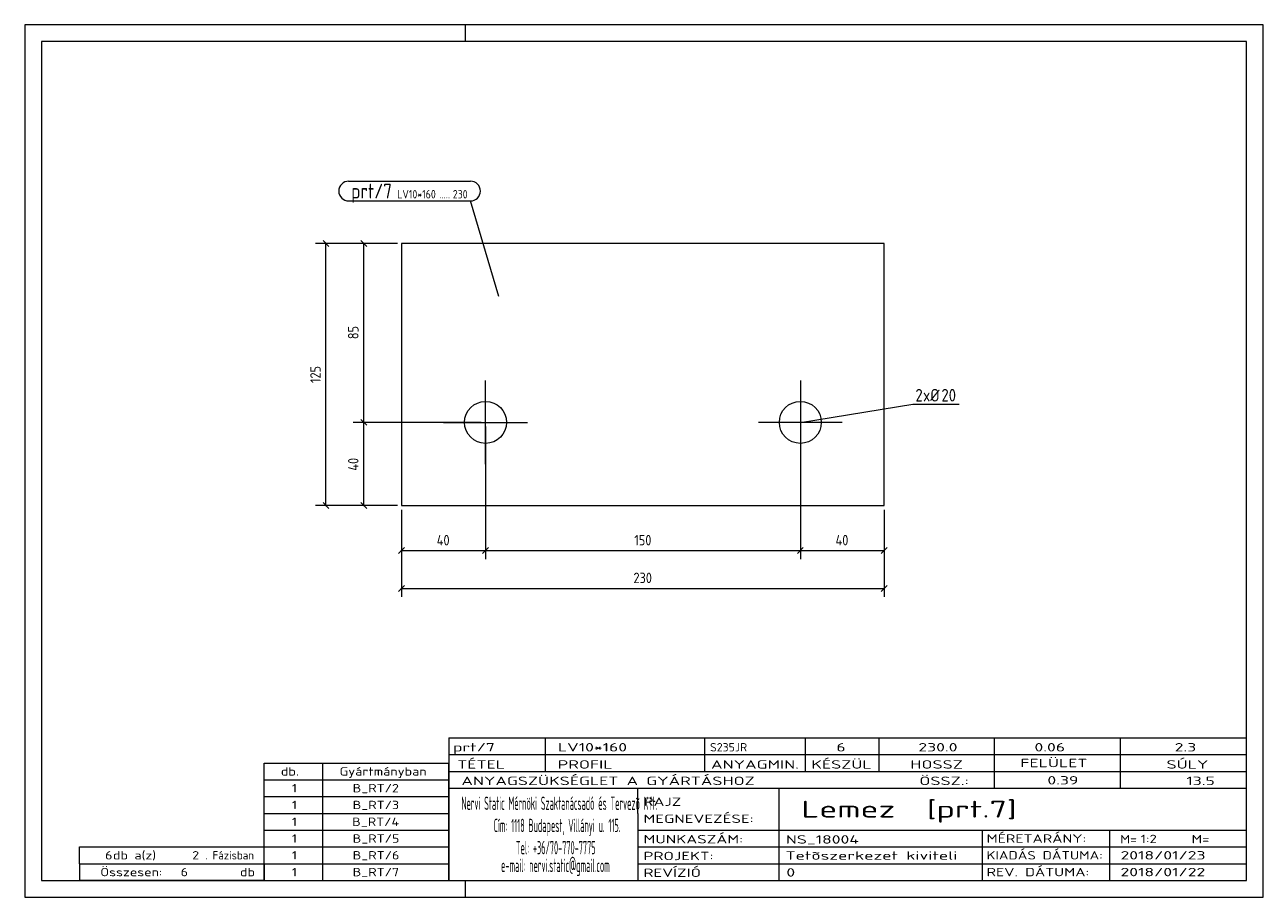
# Model space of a CAD drawing. Header units: millimetres. Extents: x 1 to 296, y 1 to 209.
import ezdxf

# ---------------------------------------------------------------- set-up
doc = ezdxf.new("R2010")
doc.units = ezdxf.units.MM
doc.header["$LTSCALE"] = 0.6
doc.linetypes.add('XKITLINE00', pattern=[0])
for name, color, linetype, lineweight in [('Bolt', 7, 'Continuous', 0), ('BoltMark', 3, 'Continuous', 0), ('DrawingSheet', 5, 'Continuous', 0), ('OtherObjectType', 1, 'Continuous', 0), ('Part', 2, 'Continuous', 0), ('PartMark', 3, 'Continuous', 0), ('Z-DIMENSIONS', 1, 'Continuous', 0)]:
    doc.layers.add(name, color=color, linetype=linetype, lineweight=lineweight)
doc.styles.add('ISOCPEUR', font='ISOCPEUR.TTF')

msp = doc.modelspace()

# ---------------------------------------------------------------- linework, layer by layer
at = {"layer": 'Bolt', "color": 4, "linetype": 'XKITLINE00', "lineweight": 0}
for p, q in [((110.75, 104.21), (110.75, 124.21)), ((185.74, 124.21), (185.74, 104.21)), ((100.75, 114.21), (120.75, 114.21)), ((195.74, 114.21), (175.74, 114.21))]:
    msp.add_line(p, q, dxfattribs=at)
for centre in [(110.75, 114.21), (185.74, 114.21)]:
    msp.add_circle(centre, 5, dxfattribs=at)
at = {"layer": 'BoltMark', "color": 4, "linetype": 'XKITLINE00', "lineweight": 0}
for p, q in [((185.74, 114.21), (212.55, 118.58)), ((212.55, 118.58), (223.55, 118.58))]:
    msp.add_line(p, q, dxfattribs=at)
at = {"layer": 'DrawingSheet', "color": 2, "linetype": 'XKITLINE00', "lineweight": 0}
for p, q in [((296, 209), (1, 209)), ((1, 209), (1, 1)), ((106, 205), (106, 209)), ((296, 1), (296, 209)), ((106, 1), (106, 5)), ((1, 1), (296, 1))]:
    msp.add_line(p, q, dxfattribs=at)
at = {"layer": 'DrawingSheet', "color": 3, "linetype": 'XKITLINE00', "lineweight": 0}
for p, q in [((292, 205), (5, 205)), ((5, 205), (5, 5)), ((292, 5), (292, 205)), ((5, 5), (292, 5))]:
    msp.add_line(p, q, dxfattribs=at)
at = {"layer": 'OtherObjectType', "color": 7, "linetype": 'XKITLINE00', "lineweight": 0}
for p, q in [((102, 39), (292, 39)), ((102, 39), (102, 35)), ((102, 39), (292, 39)), ((125, 35), (125, 39)), ((163, 35), (163, 39)), ((187, 35), (187, 39)), ((204.5, 35), (204.5, 39)), ((232, 35), (232, 39)), ((262, 35), (262, 39)), ((292, 35), (292, 39)), ((58, 33), (102, 33)), ((58, 29), (58, 33)), ((72, 29), (72, 33)), ((102, 35), (292, 35)), ((102, 35), (102, 5)), ((102, 35), (292, 35)), ((102, 29), (102, 33)), ((125, 31), (125, 35)), ((163, 31), (163, 35)), ((187, 31), (187, 35)), ((204.5, 31), (204.5, 35)), ((232, 31), (232, 35)), ((262, 31), (262, 35)), ((292, 31), (292, 35)), ((102, 31), (292, 31)), ((232, 27), (232, 31)), ((262, 27), (262, 31)), ((292, 27), (292, 31)), ((58, 29), (102, 29)), ((58, 25), (58, 29)), ((72, 25), (72, 29)), ((102, 25), (102, 29)), ((102, 27), (292, 27)), ((147, 21), (147, 27)), ((180.7, 17), (180.7, 27)), ((292, 21), (292, 27)), ((58, 25), (102, 25)), ((58, 21), (58, 25)), ((72, 21), (72, 25)), ((102, 21), (102, 25)), ((58, 21), (102, 21)), ((58, 17), (58, 21)), ((72, 17), (72, 21)), ((102, 17), (102, 21)), ((147, 21), (147, 5)), ((292, 17), (292, 21)), ((58, 17), (102, 17)), ((58, 13), (58, 17)), ((72, 13), (72, 17)), ((102, 13), (102, 17)), ((147, 17), (292, 17)), ((180.7, 5), (180.7, 17)), ((229.16, 13), (229.16, 17)), ((259.5, 5), (259.5, 17)), ((292, 13), (292, 17)), ((14, 9), (14, 13)), ((14, 13), (58, 13)), ((14, 13), (58, 13)), ((58, 9), (58, 13)), ((58, 13), (102, 13)), ((58, 9), (58, 13)), ((72, 9), (72, 13)), ((102, 9), (102, 13)), ((147, 13), (292, 13)), ((229.16, 5), (229.16, 13)), ((292, 9), (292, 13)), ((14, 9), (58, 9)), ((14, 9), (14, 5)), ((14, 9), (58, 9)), ((58, 9), (58, 5)), ((58, 9), (102, 9)), ((58, 5), (58, 9)), ((72, 5), (72, 9)), ((102, 5), (102, 9)), ((147, 9), (292, 9)), ((292, 5), (292, 9)), ((58, 5), (14, 5)), ((58, 5), (102, 5)), ((102, 5), (292, 5)), ((139.5, 5), (292, 5))]:
    msp.add_line(p, q, dxfattribs=at)
at = {"layer": 'Part', "color": 2, "linetype": 'XKITLINE00', "lineweight": 0}
for p, q in [((90.75, 156.88), (90.75, 94.38)), ((205.74, 156.88), (90.75, 156.88)), ((205.74, 94.38), (205.74, 156.88)), ((90.75, 94.38), (205.74, 94.38))]:
    msp.add_line(p, q, dxfattribs=at)
at = {"layer": 'PartMark', "color": 7, "linetype": 'XKITLINE00', "lineweight": 0}
for p, q in [((78.15, 171.7), (107.17, 171.7)), ((78.15, 167), (107.17, 167)), ((113.89, 144.23), (107.17, 167))]:
    msp.add_line(p, q, dxfattribs=at)
for centre, start, end in [((78.15, 169.35), 90, 270), ((107.17, 169.35), 270, 90)]:
    msp.add_arc(centre, 2.35, start, end, dxfattribs=at)
at = {"layer": 'Z-DIMENSIONS', "color": 7, "linetype": 'XKITLINE00', "lineweight": 0}
for p, q in [((89.75, 156.88), (70.25, 156.88)), ((72.04, 157.59), (73.46, 156.17)), ((72.75, 94.38), (72.75, 156.88)), ((89.75, 156.88), (79.25, 156.88)), ((81.04, 157.59), (82.46, 156.17)), ((81.75, 114.21), (81.75, 156.88)), ((109.75, 114.21), (79.25, 114.21)), ((109.75, 114.21), (79.25, 114.21)), ((81.04, 114.92), (82.46, 113.51)), ((81.04, 114.92), (82.46, 113.51)), ((81.75, 94.38), (81.75, 114.21)), ((110.75, 113.21), (110.75, 81.63)), ((110.75, 113.21), (110.75, 81.63)), ((185.74, 113.21), (185.74, 81.63)), ((185.74, 113.21), (185.74, 81.63)), ((72.04, 95.09), (73.46, 93.67)), ((81.04, 95.09), (82.46, 93.67)), ((89.75, 94.38), (70.25, 94.38)), ((89.75, 94.38), (79.25, 94.38)), ((90.75, 93.38), (90.75, 72.63)), ((90.75, 93.38), (90.75, 81.63)), ((205.74, 93.38), (205.74, 72.63)), ((205.74, 93.38), (205.74, 81.63)), ((91.46, 84.34), (90.04, 82.92)), ((90.75, 83.63), (110.75, 83.63)), ((111.46, 84.34), (110.04, 82.92)), ((111.46, 84.34), (110.04, 82.92)), ((110.75, 83.63), (185.74, 83.63)), ((186.45, 84.34), (185.03, 82.92)), ((186.45, 84.34), (185.03, 82.92)), ((185.74, 83.63), (205.74, 83.63)), ((206.45, 84.34), (205.03, 82.92)), ((91.46, 75.34), (90.04, 73.92)), ((90.75, 74.63), (205.74, 74.63)), ((206.45, 75.34), (205.03, 73.92))]:
    msp.add_line(p, q, dxfattribs=at)
at = {"layer": 'Z-DIMENSIONS', "color": 3}
for p in [(72.75, 156.88), (81.75, 156.88), (81.75, 114.21), (81.75, 114.21), (72.75, 94.38), (81.75, 94.38), (90.75, 83.63), (110.75, 83.63), (110.75, 83.63), (185.74, 83.63), (185.74, 83.63), (205.74, 83.63), (90.75, 74.63), (205.74, 74.63)]:
    msp.add_point(p, dxfattribs=at)

# ---------------------------------------------------------------- texts
at = {"layer": 'BoltMark', "color": 4, "style": 'ISOCPEUR', "width": 0.85}
for s, p in [('2', (213.15, 119.18)), ('xØ', (214.96, 119.18)), ('20', (219.34, 119.18))]:
    msp.add_text(s, height=3, dxfattribs=at).set_placement(p)
at = {"layer": 'OtherObjectType', "color": 7, "style": 'ISOCPEUR'}
for s, height, width, p in [('prt/7', 2, 1.525501, (103, 35.76)), ('LV10*160', 2, 1.525501, (128, 35.76)), ('S235JR', 2, 1.02, (164.22, 35.76)), ('6', 2, 1.525501, (194.32, 35.76)), ('230.0', 2, 1.525501, (213.86, 35.76)), ('0.06', 2, 1.525501, (241.51, 35.76)), ('2.3', 2, 1.525501, (274.91, 35.76)), ('TÉTEL', 2, 1.525501, (104, 31.66)), ('PROFIL', 2, 1.525501, (127.96, 31.66)), ('ANYAGMIN.', 2, 1.525501, (164.47, 31.66)), ('KÉSZÜL', 2, 1.525501, (188.37, 31.66)), ('HOSSZ', 2, 1.525501, (211.96, 31.66)), ('FELÜLET', 2, 1.525501, (238.13, 32)), ('SÚLY', 2, 1.525501, (272.96, 31.66)), ('db.', 2, 1.211571, (62, 30)), ('Gyártmányban', 2, 1.211571, (76, 30)), ('ANYAGSZÜKSÉGLET A GYÁRTÁSHOZ', 2, 1.525501, (105, 27.75)), ('ÖSSZ.:', 2, 1.525501, (214.1, 27.75)), ('0.39', 2, 1.525501, (244.59, 27.88)), ('13.5', 2, 1.525501, (277.68, 27.75)), ('1', 2, 1.211571, (64.63, 26)), ('B_RT/2', 2, 1.211571, (79.1, 26)), ('1', 2, 1.211571, (64.63, 22)), ('B_RT/3', 2, 1.211571, (79.1, 22)), ('Nervi Static Mérnöki\xa0Szaktanácsadó\xa0és\xa0Tervezõ Kft.', 3.1765, 0.403093, (105, 21.82)), ('RAJZ', 2, 1.445, (148.38, 22.78)), ('Lemez  [prt.7]', 4, 1.474651, (186, 20)), ('MEGNEVEZÉSE:', 2, 1.445, (148.38, 18.72)), ('1', 2, 1.211571, (64.63, 18)), ('B_RT/4', 2, 1.211571, (78.98, 18)), ('Cím:\xa01118 Budapest, Villányi u. 115.', 3.1765, 0.403093, (112.69, 16.53)), ('1', 2, 1.211571, (64.63, 14)), ('B_RT/5', 2, 1.211571, (79.1, 14)), ('MUNKASZÁM:', 2, 1.445, (148.38, 13.84)), ('NS_18004', 2, 1.525501, (182.28, 13.78)), ('MÉRETARÁNY:', 2, 1.36, (230.1, 14)), ('M=', 2, 1.211571, (261.91, 13.84)), ('1:2', 2, 1.275, (266.79, 13.9)), ('M=', 2, 1.275, (278.95, 13.87)), ('6', 2, 1.211571, (20.14, 10)), ('db a(z)', 2, 1.211571, (22, 10)), ('2', 2, 1.211571, (40.86, 10)), ('. Fázisban', 2, 0.935, (44, 10)), ('1', 2, 1.211571, (64.63, 10)), ('B_RT/6', 2, 1.211571, (79.1, 10)), ('Tel:\xa0+36/70-770-7775', 3.1765, 0.403093, (117.97, 11.24)), ('PROJEKT:', 2, 1.445, (148.38, 9.84)), ('Tetõszerkezet kiviteli ', 2, 1.525501, (182.2, 9.94)), ('KIADÁS DÁTUMA:', 2, 1.275, (230.1, 10)), ('2018/01/23', 2, 1.525501, (262, 10)), ('e-mail:\xa0nervi.static@gmail.com', 3.1765, 0.403093, (114.45, 7)), ('Összesen:            db', 2, 1.211571, (19, 6)), ('6', 2, 1.211571, (38.14, 6)), ('1', 2, 1.211571, (64.63, 6)), ('B_RT/7', 2, 1.211571, (79.1, 6)), ('REVÍZIÓ', 2, 1.445, (148.38, 5.84)), ('0', 2, 1.525501, (182.41, 5.92)), ('REV. DÁTUMA:', 2, 1.36, (230.1, 6)), ('2018/01/22', 2, 1.525501, (262, 6))]:
    msp.add_text(s, height=height, dxfattribs=dict(at, width=width)).set_placement(p)
at = {"layer": 'PartMark', "color": 3, "style": 'ISOCPEUR', "width": 0.85}
msp.add_text('prt/7', height=3.5, dxfattribs=at).set_placement((78.75, 167.6))
at = {"layer": 'PartMark', "color": 4, "style": 'ISOCPEUR', "width": 0.85}
for s, p in [('LV10*160', (89.73, 167.6)), ('230', (102.96, 167.6)), ('.....', (99.78, 167.6))]:
    msp.add_text(s, height=2, dxfattribs=at).set_placement(p)
at = {"layer": 'Z-DIMENSIONS', "color": 3, "style": 'ISOCPEUR', "width": 0.85}
for s, p in [('85', (80.5, 134.04)), ('125', (71.5, 123.59)), ('40', (80.5, 102.69))]:
    msp.add_text(s, height=2.5, rotation=90.0002, dxfattribs=at).set_placement(p)
for s, p in [('40', (99.14, 84.88)), ('150', (146.2, 84.88)), ('40', (194.13, 84.88)), ('230', (145.99, 75.88))]:
    msp.add_text(s, height=2.5, dxfattribs=at).set_placement(p)

doc.saveas('drawing.dxf')
